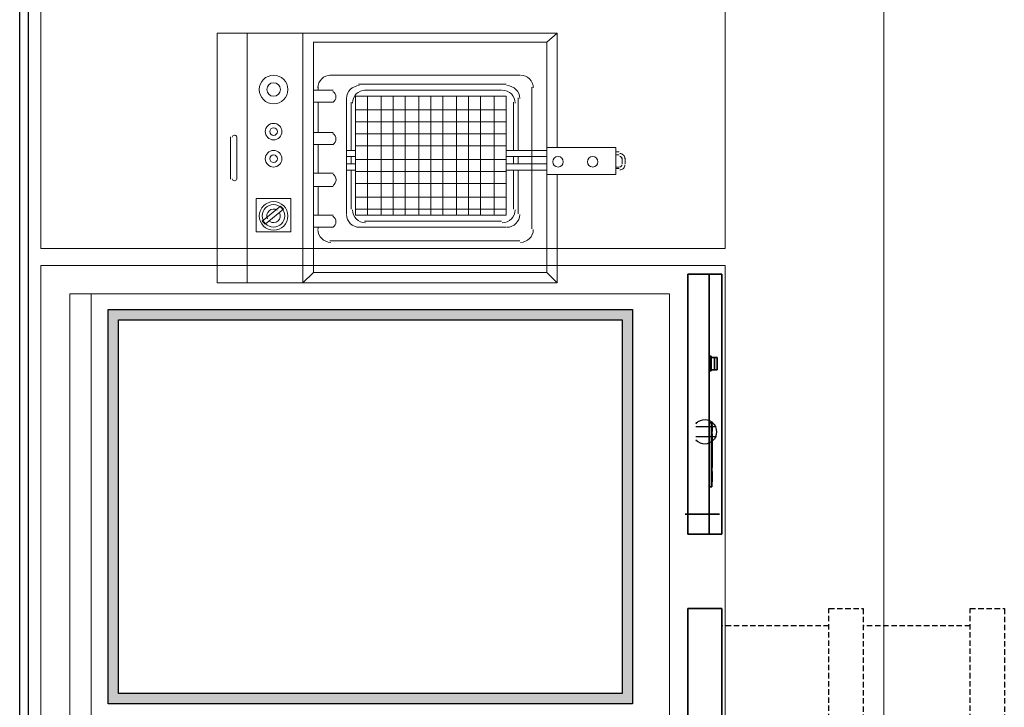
# Model space of a CAD drawing. Header units: millimetres. Extents: x 69858 to 162505, y 5570 to 25972.
# Tile 29 of 53: x 71794 to 72945, y 14951 to 15755. Entities that reach past the tile are written whole.
import ezdxf

# ---------------------------------------------------------------- set-up
doc = ezdxf.new("R2010")
doc.units = ezdxf.units.MM
doc.header["$LTSCALE"] = 2.5
for name, pattern in [('CONTINUA', [0]), ('DASHED', [19.05, 12.7, -6.35]), ('NASCOSTA', [0.381, 0.254, -0.127])]:
    doc.linetypes.add(name, pattern=pattern)
for name, color, linetype in [('Arch', 7, 'Continuous'), ('IQ_200_2D', 1, 'Continuous'), ('IQ_200_3D', 1, 'Continuous'), ('IQ_204_2D', 7, 'CONTINUA'), ('IQ_204_3D', 7, 'Continuous'), ('IQ_BLUE_3D', 5, 'Continuous'), ('IQ_GREEN_3D', 3, 'Continuous'), ('IQ_RED_3D', 1, 'Continuous'), ('PDF2_Equipment', 253, 'Continuous')]:
    doc.layers.add(name, color=color, linetype=linetype)
for name, color, linetype, lineweight in [('CKD Dimensions', 7, 'Continuous', 0), ('CKD Equipments', 252, 'Continuous', 0), ('EQUIPMENT', 210, 'Continuous', 0), ('WALL', 132, 'Continuous', 25)]:
    doc.layers.add(name, color=color, linetype=linetype, lineweight=lineweight)

# ---------------------------------------------------------------- blocks, each defined once
blk = doc.blocks.new('*U95')
at = {"color": 8}
blk.add_lwpolyline([(0, -100), (6936.3, -100), (6936.3, -90), (0, -90)], close=True, dxfattribs=at)
blk = doc.blocks.new('ELECTROLUX-MC7-FRYER-VALVE')
at = {"layer": 'IQ_200_2D', "color": 8}
for p, q in [((-15, 13.2), (-15, 14.7)), ((-8, 14.7), (-8, -18.3)), ((8, -18.3), (8, 14.7)), ((15, 13.2), (15, 14.7))]:
    blk.add_line(p, q, dxfattribs=at)
for start, end in [(132.6927, 229.4584), (310.5416, 47.3073), (246.4218, 293.5782)]:
    blk.add_arc((0, 0), 20, start, end, dxfattribs=at)
for points, knots in [([(-8, -18.3), (-8, -18.3), (-8, -18.3), (-8.2, -18.3), (-8.2, -18.2), (-8.5, -18.1), (-8.6, -18), (-9, -17.9), (-9.2, -17.8), (-9.6, -17.5), (-9.9, -17.4), (-10.5, -17), (-10.8, -16.8), (-11.4, -16.4), (-11.8, -16.2), (-12.4, -15.7), (-12.7, -15.4), (-13, -15.2)], [0, 0, 0, 0, 0.925594, 0.925594, 1.851189, 1.851189, 2.776783, 2.776783, 3.702378, 3.702378, 4.853265, 4.853265, 6.004152, 6.004152, 7.155039, 7.155039, 8.305926, 8.305926, 8.305926, 8.305926]), ([(13, -15.2), (12.7, -15.4), (12.4, -15.7), (11.8, -16.2), (11.4, -16.4), (10.8, -16.8), (10.5, -17), (9.9, -17.4), (9.6, -17.5), (9.2, -17.8), (9, -17.9), (8.6, -18), (8.5, -18.1), (8.2, -18.2), (8.2, -18.3), (8, -18.3), (8, -18.3), (8, -18.3)], [-8.305926, -8.305926, -8.305926, -8.305926, -7.155039, -7.155039, -6.004152, -6.004152, -4.853265, -4.853265, -3.702378, -3.702378, -2.776783, -2.776783, -1.851189, -1.851189, -0.925594, -0.925594, 0, 0, 0, 0])]:
    blk.add_open_spline(points, degree=3, knots=knots, dxfattribs=at)
blk = doc.blocks.new('ZNS-MC-BASECONTRPAN')
at = {"layer": 'IQ_200_3D', "color": 8}
blk.add_3dface([(0, 0, -85), (0, 0, 0), (271.5, 0, 0), (271.5, 0, -85)], dxfattribs=at)
at = {"layer": 'IQ_BLUE_3D', "color": 8, "ltscale": 0.7}
blk.add_3dface([(36.5, -3.6, -29.6), (48.7, -3.6, -29.6), (48.7, -3.6, -40), (36.5, -3.6, -40)], dxfattribs=at)
at = {"layer": 'IQ_GREEN_3D', "color": 8, "ltscale": 0.7}
blk.add_3dface([(95.6, -3.6, -31), (102.6, -3.6, -31), (102.6, -3.6, -39), (95.6, -3.6, -39)], dxfattribs=at)
at = {"layer": 'IQ_RED_3D', "color": 8, "ltscale": 0.7}
blk.add_3dface([(53.4, -3.6, -30.1), (92.6, -3.6, -30.1), (92.6, -3.6, -40), (53.4, -3.6, -40)], dxfattribs=at)
at = {"layer": 'IQ_RED_3D', "color": 8}
for points, invisible_edges in [([(167.6, -6.1, -35), (167.6, -2.2, -35), (167.6, -2.2, -23.8), (167.6, -9.3, -23.8)], 1), ([(167.6, -2.2, -35), (182, -2.2, -35), (182, -2.2, -23.8), (167.6, -2.2, -23.8)], 1), ([(167.6, -6.1, -46.2), (167.6, -2.2, -46.2), (167.6, -2.2, -35), (167.6, -6.1, -35)], 4), ([(167.6, -2.2, -46.2), (182, -2.2, -46.2), (182, -2.2, -35), (167.6, -2.2, -35)], 4), ([(167.6, -6.1, -35), (167.6, -9.3, -23.8), (182, -9.3, -23.8), (182, -6.1, -35)], 8), ([(167.6, -6.1, -46.2), (167.6, -6.1, -35), (182, -6.1, -35), (182, -6.1, -46.2)], 2), ([(182, -6.1, -35), (182, -9.3, -23.8), (182, -2.2, -23.8), (182, -2.2, -35)], 8), ([(182, -6.1, -46.2), (182, -6.1, -35), (182, -2.2, -35), (182, -2.2, -46.2)], 2), ([(192.1, -6.1, -35), (206.5, -6.1, -35), (206.5, -2.2, -35), (192.1, -2.2, -35)], 15), ([(192.1, -6.1, -35), (192.1, -2.2, -35), (206.5, -2.2, -35), (206.5, -6.1, -35)], 15)]:
    blk.add_3dface(points, dxfattribs=dict(at, invisible_edges=invisible_edges))
for points in [[(167.6, -9.3, -23.8), (167.6, -2.2, -23.8), (182, -2.2, -23.8), (182, -9.3, -23.8)], [(167.6, -6.1, -46.2), (182, -6.1, -46.2), (182, -2.2, -46.2), (167.6, -2.2, -46.2)]]:
    blk.add_3dface(points, dxfattribs=at)
at = {"layer": 'IQ_204_3D', "color": 8, "ltscale": 0.7}
mesh = blk.add_polyface(dxfattribs=at)
corners = [(30.6, -3.3, -47.5), (105.6, -3.3, -47.5), (105.6, -0.3, -47.5), (30.6, -0.3, -47.5), (30.6, -3.3, -22.5), (105.6, -3.3, -22.5), (105.6, -0.3, -22.5), (30.6, -0.3, -22.5)]
mesh.append_faces([[corners[k] for k in face] for face in [(0, 3, 2, 1), (4, 5, 6, 7), (0, 1, 5, 4), (3, 7, 6, 2), (0, 4, 7, 3), (1, 2, 6, 5)]], dxfattribs={"color": 8})
at = {"layer": 'IQ_204_3D', "color": 8}
mesh = blk.add_polyface(dxfattribs=at)
corners = [(166.3, -2.2, -47.5), (166.3, -2.2, -22.5), (166.3, -0.3, -22.5), (166.3, -0.3, -47.5), (183.3, -2.2, -47.5), (183.3, -2.2, -22.5), (183.3, -0.3, -22.5), (183.3, -0.3, -47.5)]
mesh.append_faces([[corners[k] for k in face] for face in [(0, 3, 2, 1), (4, 5, 6, 7), (0, 1, 5, 4), (3, 7, 6, 2), (0, 4, 7, 3), (1, 2, 6, 5)]], dxfattribs={"color": 8})
blk = doc.blocks.new('ZNS-MC-BASEREFUNIT')
at = {"layer": 'IQ_200_3D', "color": 8}
for points in [[(0, 70, 155), (0, 70, 600), (304, 70, 600), (304, 70, 155)], [(0, 70, 600), (0, 30, 600), (304, 30, 600), (304, 70, 600)], [(0, 30, 155), (0, 70, 155), (304, 70, 155), (304, 30, 155)], [(304, 30, 500), (0, 30, 500), (0, 45, 500), (304, 45, 500)], [(0, 45, 500), (0, 45, 585), (304, 45, 585), (304, 45, 500)], [(0, 30, 585), (0, 45, 585), (304, 45, 585), (304, 30, 585)], [(0, 30, 500), (0, 30, 155), (304, 30, 155), (304, 30, 500)], [(304, 30, 600), (0, 30, 600), (0, 30, 585), (304, 30, 585)]]:
    blk.add_3dface(points, dxfattribs=at)
for points, invisible_edges in [([(0, 45, 585), (0, 70, 600), (0, 70, 155), (0, 45, 500)], 5), ([(0, 45, 500), (0, 30, 500), (0, 30, 155), (0, 70, 155)], 8), ([(0, 70, 600), (0, 45, 585), (0, 30, 585), (0, 30, 600)], 1), ([(304, 45, 585), (304, 70, 600), (304, 70, 155), (304, 45, 500)], 5), ([(304, 45, 500), (304, 30, 500), (304, 30, 155), (304, 70, 155)], 8), ([(304, 70, 600), (304, 45, 585), (304, 30, 585), (304, 30, 600)], 1)]:
    blk.add_3dface(points, dxfattribs=dict(at, invisible_edges=invisible_edges))
blk = doc.blocks.new('G$C75B2A21B')
at = {"layer": 'PDF2_Equipment', "lineweight": 0}
for points in [[(158.3, 79.2), (292, 79.2), (292, 476.7), (0, 476.7), (0, 79.2), (126.6, 79.2)], [(170.6, 460.9), (121.4, 460.9)], [(292, 441.5), (0, 441.5)], [(292, 376.4), (0, 376.4), (12.3, 364.1)], [(158.3, 91.5), (281.4, 91.5), (281.4, 364.1), (12.3, 364.1), (12.3, 91.5), (126.6, 91.5)], [(65.1, 358.8), (63.3, 358.8)], [(79.2, 364.1), (79.2, 341.2)], [(112.6, 358.8), (79.2, 358.8)], [(112.6, 364.1), (112.6, 341.2)], [(128.4, 364.1), (128.4, 341.2)], [(161.8, 358.8), (128.4, 358.8)], [(175.9, 364.1), (175.9, 341.2)], [(211.1, 358.8), (175.9, 358.8)], [(225.1, 364.1), (225.1, 341.2)], [(228.7, 358.8), (225.1, 358.8)], [(49.3, 344.8), (49.3, 123.1)], [(242.7, 123.1), (242.7, 344.8)], [(216.4, 325.4), (80.9, 325.4)], [(131.9, 325.4), (131.9, 314.9)], [(139, 325.4), (139, 314.9)], [(147.8, 325.4), (147.8, 314.9)], [(154.8, 325.4), (154.8, 314.9)], [(65.1, 311.3), (65.1, 139)], [(131.9, 320.1), (86.2, 320.1)], [(86.2, 314.9), (86.2, 139)], [(100.3, 314.9), (100.3, 139)], [(116.1, 314.9), (116.1, 139)], [(130.2, 314.9), (130.2, 139)], [(147.8, 320.1), (139, 320.1)], [(144.2, 314.9), (144.2, 139)], [(211.1, 320.1), (154.8, 320.1)], [(160.1, 314.9), (160.1, 139)], [(174.1, 314.9), (174.1, 139)], [(188.2, 314.9), (188.2, 139)], [(202.3, 314.9), (202.3, 139)], [(232.2, 139), (232.2, 311.3)], [(72.1, 304.3), (72.1, 144.2)], [(218.1, 300.8), (79.2, 300.8)], [(225.1, 144.2), (225.1, 304.3)], [(218.1, 285), (79.2, 285)], [(218.1, 270.9), (79.2, 270.9)], [(218.1, 256.8), (79.2, 256.8)], [(218.1, 241), (79.2, 241)], [(218.1, 226.9), (79.2, 226.9)], [(218.1, 212.8), (79.2, 212.8)], [(218.1, 197), (79.2, 197)], [(218.1, 182.9), (79.2, 182.9)], [(218.1, 168.9), (79.2, 168.9)], [(218.1, 153), (79.2, 153)], [(139, 139), (139, 91.5), (131.9, 91.5), (131.9, 139)], [(154.8, 139), (154.8, 91.5), (147.8, 91.5), (147.8, 139)], [(86.2, 130.2), (131.9, 130.2)], [(139, 130.2), (147.8, 130.2)], [(154.8, 130.2), (211.1, 130.2)], [(80.9, 124.9), (131.9, 124.9)], [(139, 124.9), (147.8, 124.9)], [(154.8, 124.9), (216.4, 124.9)], [(63.3, 109.1), (228.7, 109.1)], [(12.3, 91.5), (0, 79.2)], [(281.4, 91.5), (292, 79.2)], [(133.7, 10.6), (133.7, 7)], [(135.4, 10.6), (135.4, 7)], [(146, 3.5), (139, 3.5)], [(146, 0), (139, 0)], [(149.5, 10.6), (149.5, 7)], [(153, 10.6), (153, 7)]]:
    blk.add_lwpolyline(points, dxfattribs=at)
for points in [[(170.3, 459, -0.816435), (170.6, 453.8), (121.4, 453.8, -0.816435), (121.7, 459)], [(65.1, 364.1), (65.1, 341.2, 0.537102), (77.8, 341.3)], [(161.8, 364.1), (161.8, 341.2, 0.537102), (174.6, 341.3)], [(211.1, 364.1), (211.1, 341.2, 0.537102), (223.8, 341.3)]]:
    blk.add_lwpolyline(points, format="xyb", dxfattribs=at)
for points in [[(98.5, 430.9), (59.8, 430.9), (59.8, 390.5), (98.5, 390.5)], [(68.6, 420.4), (72.1, 423.9), (89.7, 402.8), (86.2, 399.3)], [(79.2, 139), (218.1, 139), (218.1, 314.9), (79.2, 314.9)], [(158.3, 91.5), (126.6, 91.5), (126.6, 10.6), (158.3, 10.6)]]:
    blk.add_lwpolyline(points, close=True, dxfattribs=at)
for centre, radius in [((78.3, 410.7), 16.7), ((226, 410.7), 16.7), ((78.3, 410.7), 13.2), ((145.1, 410.7), 9.67), ((145.1, 410.7), 4.4), ((176.8, 410.7), 9.67), ((176.8, 410.7), 4.4), ((226, 410.7), 7.92), ((141.6, 78.3), 6.16), ((141.6, 37.8), 6.16)]:
    blk.add_circle(centre, radius, dxfattribs=at)
for centre, radius, start, end in [((78.3, 410.7), 7.92, 144.9647, 297.4878), ((78.3, 410.7), 7.92, 327.5299, 114.9226), ((62.4, 343.9), 15, 90, 180), ((227.8, 343.9), 15, 0, 90), ((120.5, 345.6), 7.92, 213.5193, 326.4807), ((80, 310.5), 15, 90, 180), ((215.5, 310.5), 15, 0, 90), ((85.3, 303.4), 15, 90, 180), ((210.2, 303.4), 15, 0, 90), ((80, 138.1), 15, 180, 270), ((85.3, 143.4), 15, 180, 270), ((210.2, 143.4), 15, 270, 360), ((215.5, 138.1), 15, 270, 360), ((62.4, 122.2), 15, 180, 270), ((227.8, 122.2), 15, 270, 360), ((138.1, 6.2), 6.16, 179.9999, 270.0001), ((138.1, 6.2), 2.64, 179.9999, 270.0001), ((145.1, 6.2), 6.16, 269.9999, 0.0001), ((145.1, 6.2), 2.64, 269.9999, 0.0001)]:
    blk.add_arc(centre, radius, start, end, dxfattribs=at)
blk = doc.blocks.new('ARCH')
at = {"layer": 'CKD Equipments'}
h = blk.add_hatch(color=8, dxfattribs=at)
h.dxf.hatch_style = 1
h.paths.add_polyline_path([(115814.1, 12548.8), (116426.8, 12548.8), (116426.8, 12088), (115814.1, 12088)])
h.paths.add_polyline_path([(115826.1, 12536.8), (116414.8, 12536.8), (116414.8, 12100), (115826.1, 12100)], flags=16)
at = {"layer": 'CKD Equipments', "color": 8}
for points in [[(115735.4, 13195.2), (115735.4, 12620.2), (116535.4, 12620.2), (116535.4, 13195.2), (115735.4, 13195.2)], [(115735.4, 12600.2), (115735.4, 10800.2), (116535.4, 10800.2), (116535.4, 12600.2), (115735.4, 12600.2)], [(115769.2, 12567.3), (115769.2, 12067.3), (116470.3, 12067.3), (116470.3, 12567.3), (115769.2, 12567.3), (115794.2, 12567.3), (115794.2, 12067.3)]]:
    blk.add_lwpolyline(points, dxfattribs=at)
at = {"layer": 'EQUIPMENT', "color": 8, "linetype": 'DASHED', "lineweight": 18, "ltscale": 800}
blk.add_lwpolyline([(115720.8, 13210.6), (115720.8, 10791.8), (116720.8, 10791.8), (116720.8, 13210.6)], close=True, dxfattribs=at)
at = {"layer": 'IQ_200_3D', "color": 8}
for points in [[(115814.1, 12548.8), (116426.8, 12548.8), (116426.8, 12088), (115814.1, 12088)], [(115826.1, 12536.8), (116414.8, 12536.8), (116414.8, 12100), (115826.1, 12100)]]:
    blk.add_lwpolyline(points, close=True, dxfattribs=at)
for points in [[(116488.5, 12309.9, 650), (116528.5, 12309.9, 650), (116528.5, 12309.9, 430), (116488.5, 12309.9, 430)], [(116488.5, 12309.9, 425), (116528.5, 12309.9, 425), (116528.5, 12309.9, 205), (116488.5, 12309.9, 205)], [(116491.5, 11763.4, 430), (116491.5, 11763.4, 650), (116491.5, 12199.4, 650), (116491.5, 12199.4, 430)], [(116491.5, 11763.4, 650), (116531.5, 11763.4, 650), (116531.5, 12199.4, 650), (116491.5, 12199.4, 650)], [(116531.5, 11763.4, 430), (116491.5, 11763.4, 430), (116491.5, 12199.4, 430), (116531.5, 12199.4, 430)], [(116491.5, 12199.4, 650), (116531.5, 12199.4, 650), (116531.5, 12199.4, 430), (116491.5, 12199.4, 430)], [(116491.5, 11763.4, 205), (116491.5, 11763.4, 425), (116491.5, 12199.4, 425), (116491.5, 12199.4, 205)], [(116491.5, 11763.4, 425), (116531.5, 11763.4, 425), (116531.5, 12199.4, 425), (116491.5, 12199.4, 425)], [(116531.5, 11763.4, 205), (116491.5, 11763.4, 205), (116491.5, 12199.4, 205), (116531.5, 12199.4, 205)], [(116491.5, 12199.4, 425), (116531.5, 12199.4, 425), (116531.5, 12199.4, 205), (116491.5, 12199.4, 205)]]:
    blk.add_3dface(points, dxfattribs=at)
at = {"layer": 'IQ_200_3D', "color": 8, "invisible_edges": 5}
for points in [[(116531.5, 11883.9, 565), (116531.5, 11763.4, 430), (116531.5, 12199.4, 430), (116531.5, 12078.9, 565)], [(116531.5, 11763.4, 650), (116531.5, 11883.9, 635), (116531.5, 12078.9, 635), (116531.5, 12199.4, 650)], [(116531.5, 12199.4, 650), (116531.5, 12078.9, 635), (116531.5, 12078.9, 565), (116531.5, 12199.4, 430)], [(116531.5, 11883.9, 340), (116531.5, 11763.4, 205), (116531.5, 12199.4, 205), (116531.5, 12078.9, 340)], [(116531.5, 11763.4, 425), (116531.5, 11883.9, 410), (116531.5, 12078.9, 410), (116531.5, 12199.4, 425)], [(116531.5, 12199.4, 425), (116531.5, 12078.9, 410), (116531.5, 12078.9, 340), (116531.5, 12199.4, 205)]]:
    blk.add_3dface(points, dxfattribs=at)
at = {"layer": 'IQ_204_2D', "color": 8, "linetype": 'NASCOSTA', "ltscale": 10}
for p, q in [((116656.5, 12179.4), (116531.5, 12179.4)), ((116821.5, 12179.4), (116696.5, 12179.4))]:
    blk.add_line(p, q, dxfattribs=at)
for points in [[(116656.5, 11765.4), (116656.5, 12199.4), (116696.5, 12199.4), (116696.5, 11765.4), (116656.5, 11765.4)], [(116821.5, 11765.4), (116821.5, 12199.4), (116861.5, 12199.4), (116861.5, 11765.4), (116821.5, 11765.4)]]:
    blk.add_lwpolyline(points, dxfattribs=at)
at = {"color": 8, "rotation": 90.00000000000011}
for name, p in [('ZNS-MC-BASEREFUNIT', (116561.5, 12286.4, 50)), ('ZNS-MC-BASECONTRPAN', (116516.5, 12310.9, 635))]:
    blk.add_blockref(name, p, dxfattribs=at)
at = {"color": 8, "xscale": 0.7, "yscale": 0.7, "zscale": 0.7, "rotation": 90}
blk.add_blockref('ELECTROLUX-MC7-FRYER-VALVE', (116511.4, 12406, -511), dxfattribs=at)
at = {"layer": 'CKD Dimensions', "color": 8, "ltscale": 0.25, "rotation": 90}
blk.add_blockref('G$C75B2A21B', (116418.2, 12580), dxfattribs=at)
at = {"layer": 'WALL', "color": 8, "xscale": -1, "rotation": 89.99999999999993}
blk.add_blockref('*U95', (115620.8, 13310.6), dxfattribs=at)

msp = doc.modelspace()

# ---------------------------------------------------------------- block references
at = {"layer": 'Arch'}
msp.add_blockref('ARCH', (-43916.7, 2867), dxfattribs=at)

doc.saveas('drawing.dxf')
